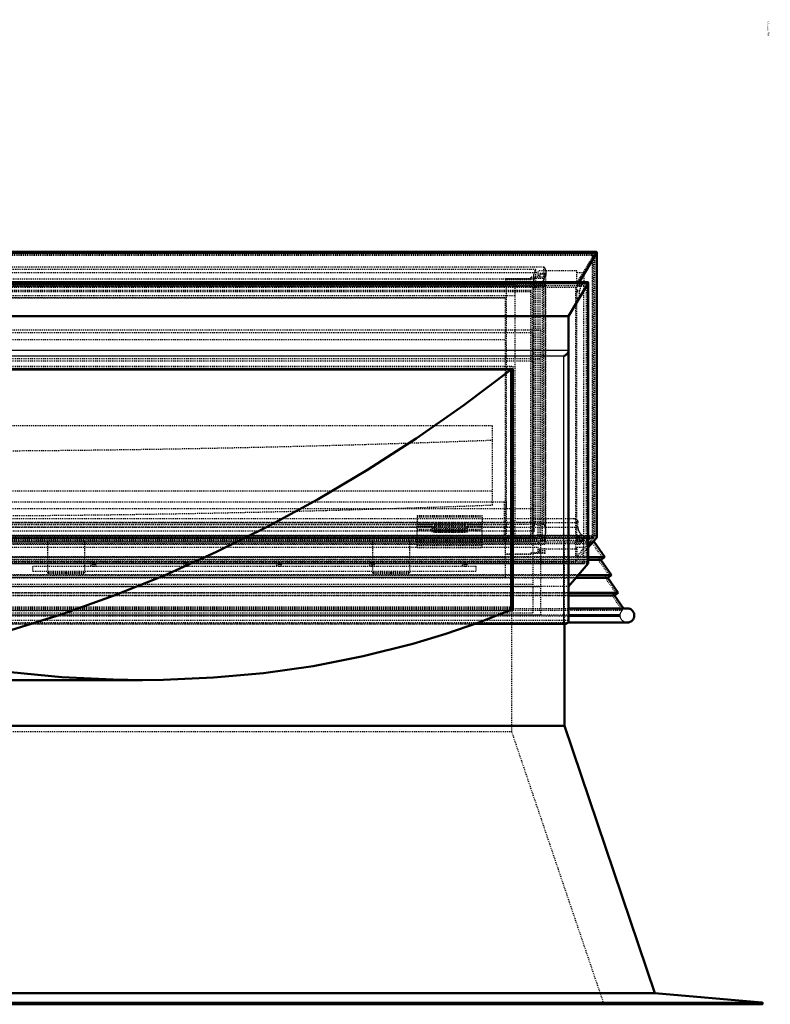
# Model space of a CAD drawing. Header units: millimetres. Extents: x -3 to 4554, y 0 to 3087.
# Tile 8 of 8: x 3745 to 4554, y 2026 to 3087. Entities that reach past the tile are written whole.
import ezdxf

# ---------------------------------------------------------------- set-up
doc = ezdxf.new("R2010")
doc.units = ezdxf.units.MM
doc.linetypes.add('Center', pattern=[1.5, 0.45, -0.5, 0.05, -0.5])
doc.linetypes.add('Dashed', pattern=[2, 1, -1])
for name, color, linetype, lineweight in [('am_0', 7, 'Continuous', 50), ('am_12', 3, 'Continuous', 25), ('am_3', 6, 'Dashed', 25), ('am_6', 2, 'Continuous', 35), ('am_7', 7, 'Center', 25), ('am_9', 7, 'Continuous', 50)]:
    doc.layers.add(name, color=color, linetype=linetype, lineweight=lineweight)

# ---------------------------------------------------------------- blocks, each defined once
blk = doc.blocks.new('28_L3001201506O_0_in_300120150O245ON1NNY310_1000')
at = {"layer": 'am_3'}
for p, q in [((2939.4, 2820.3), (4310.1, 2820.3)), ((2948.2, 2818), (4301.3, 2818)), ((4299, 2810.5), (4299, 2539.1)), ((4301.3, 2545.5), (4301.3, 2818)), ((4310.1, 2543.2), (4310.1, 2820.3)), ((4312.3, 2535.7), (4312.3, 2814)), ((2940.8, 2804.5), (4308.7, 2804.5)), ((2950, 2807.5), (4299.5, 2807.5)), ((2951.5, 2801.7), (4298, 2801.7)), ((4299.5, 2807.5), (4298, 2801.7)), ((4298, 2530.9), (4298, 2801.7)), ((4299.5, 2535.9), (4299.5, 2807.5)), ((4308.7, 2528.1), (4308.7, 2804.5)), ((2948.2, 2545.5), (4301.3, 2545.5)), ((2939.4, 2543.2), (4310.1, 2543.2)), ((2950, 2535.9), (4299.5, 2535.9)), ((4299.5, 2535.9), (4298, 2530.9)), ((2940.8, 2528.1), (4308.7, 2528.1)), ((2951.5, 2530.9), (4298, 2530.9))]:
    blk.add_line(p, q, dxfattribs=at)
for points in [[(4301.3, 2818), (4300.7, 2817), (4300.2, 2815.9), (4299.8, 2814.8), (4299.5, 2813.7), (4299.2, 2812.6), (4299.1, 2811.6), (4299, 2810.5)], [(4299, 2810.5), (4299.1, 2809.5), (4299.2, 2808.5), (4299.5, 2807.5), (4299.5, 2807.5)], [(4312.3, 2814), (4312.3, 2812.9), (4312.2, 2811.8), (4311.9, 2810.7), (4311.6, 2809.7), (4311.2, 2808.6), (4310.7, 2807.5), (4310.1, 2806.5), (4309.4, 2805.5), (4308.7, 2804.5), (4308.7, 2804.5)], [(4310.1, 2820.3), (4310.7, 2819.6), (4311.2, 2818.7), (4311.6, 2817.9), (4311.9, 2817), (4312.2, 2816), (4312.3, 2815), (4312.3, 2814)], [(4301.3, 2545.5), (4300.7, 2544.7), (4300.2, 2543.9), (4299.8, 2543), (4299.5, 2542.1), (4299.2, 2541.1), (4299.1, 2540.1), (4299, 2539.1)], [(4299, 2539.1), (4299.1, 2538.1), (4299.2, 2537), (4299.5, 2535.9), (4299.5, 2535.9)], [(4308.7, 2528.1), (4309.4, 2528.7), (4310.1, 2529.3), (4310.7, 2530.1), (4311.2, 2530.9), (4311.6, 2531.7), (4311.9, 2532.7), (4312.2, 2533.6), (4312.3, 2534.6), (4312.3, 2535.7), (4312.3, 2535.7)], [(4312.3, 2535.7), (4312.3, 2536.8), (4312.2, 2537.8), (4311.9, 2538.9), (4311.6, 2540), (4311.2, 2541.1), (4310.7, 2542.2), (4310.1, 2543.2)]]:
    blk.add_lwpolyline(points, dxfattribs=at)
at = {"layer": 'am_6'}
for tag, p, flags in [('NB', (4317.3, 2820.3), 8), ('NN', (4317.3, 2819.8), 8), ('NT', (4317.3, 2819.3), 8), ('NBSYN', (4317.3, 2818.8), 8), ('LINA', (4317.3, 2818.3), 8), ('CATALOG', (4317.3, 2817.8), 8), ('IDNR', (4317.3, 2817.3), 8), ('PN', (4317.3, 2816.8), 8), ('LODLEVEL', (4317.3, 2816.3), 8), ('L', (4317.3, 2815.8), 8), ('W', (4317.3, 2815.3), 8), ('COMPANY', (4317.3, 2814.8), 8), ('ExcludeFromBOM', (4317.3, 2814.3), 8), ('PSOL_0', (4317.3, 2813.8), 9), ('PSOL_1', (4317.3, 2813.3), 9), ('PSOL_2', (4317.3, 2812.8), 9)]:
    blk.add_attdef(tag, p, '', height=0.5, dxfattribs=dict(at, flags=flags))
blk = doc.blocks.new('29_L3001201505O_0_in_300120150O245ON1NNY310_1000')
at = {"layer": 'am_3'}
for p, q in [((2970.2, 2801.7), (4279.2, 2801.7)), ((2979.5, 2799.3), (4270, 2799.3)), ((4270, 2530.9), (4270, 2799.3)), ((4279.2, 2528.5), (4279.2, 2801.7)), ((2970.2, 2789.6), (4279.2, 2789.6)), ((2979.5, 2787.2), (4270, 2787.2)), ((2970.2, 2540.5), (4279.2, 2540.5)), ((2979.5, 2542.9), (4270, 2542.9)), ((2970.2, 2528.5), (4279.2, 2528.5)), ((2979.5, 2530.9), (4270, 2530.9))]:
    blk.add_line(p, q, dxfattribs=at)
at = {"layer": 'am_6'}
for tag, p, flags in [('NB', (4284.2, 2801.7), 8), ('NN', (4284.2, 2801.2), 8), ('NT', (4284.2, 2800.7), 8), ('NBSYN', (4284.2, 2800.2), 8), ('LINA', (4284.2, 2799.7), 8), ('CATALOG', (4284.2, 2799.2), 8), ('IDNR', (4284.2, 2798.7), 8), ('PN', (4284.2, 2798.2), 8), ('LODLEVEL', (4284.2, 2797.7), 8), ('L', (4284.2, 2797.2), 8), ('W', (4284.2, 2796.7), 8), ('COMPANY', (4284.2, 2796.2), 8), ('ExcludeFromBOM', (4284.2, 2795.7), 8), ('PSOL_0', (4284.2, 2795.2), 9), ('PSOL_1', (4284.2, 2794.7), 9), ('PSOL_2', (4284.2, 2794.2), 9)]:
    blk.add_attdef(tag, p, '', height=0.5, dxfattribs=dict(at, flags=flags))
blk = doc.blocks.new('30_L300120150O34O_0_in_300120150O245ON1NNY310_1000')
at = {"layer": 'am_0'}
for p, q in [((2974.7, 2709.7), (4274.7, 2709.7)), ((4274.7, 2450.9), (4274.7, 2710.2)), ((3372, 2375.4), (3877.5, 2375.4))]:
    blk.add_line(p, q, dxfattribs=at)
for points in [[(4274.7, 2709.7), (4224, 2671.4), (4172.6, 2635.4), (4120.1, 2601.6), (4067.1, 2570.2), (4012.6, 2540.6), (3957.6, 2513.4), (3902, 2488.5), (3846.1, 2466), (3791.1, 2446.4), (3736, 2429.2), (3680.5, 2414.2), (3624.9, 2401.6), (3624.7, 2401.6)], [(3877.6, 2375.4), (3900.3, 2375.7), (3954.4, 2378), (4008.1, 2382.9), (4061.5, 2390.5), (4115.5, 2401), (4169, 2414.5), (4204.6, 2425.2), (4239.9, 2437.3), (4274.7, 2450.9)], [(3624.7, 2401.6), (3624.9, 2401.6), (3680.2, 2391.5), (3735.4, 2383.8), (3790.8, 2378.6), (3846.1, 2375.9), (3877.6, 2375.4)]]:
    blk.add_lwpolyline(points, dxfattribs=at)
at = {"layer": 'am_3'}
for p, q in [((4306.7, 2752.1), (2942.7, 2752.1)), ((4306.7, 2445.6), (4306.7, 2752.1)), ((2942.7, 2721.5), (4306.7, 2721.5)), ((2974.7, 2713), (4274.7, 2713)), ((4274.7, 2710.2), (4274.7, 2713)), ((4254.7, 2649.1), (2994.7, 2649.1)), ((4254.7, 2563.9), (4254.7, 2649.1)), ((2994.7, 2579.2), (4254.7, 2579.2)), ((2942.7, 2476.2), (4306.7, 2476.2)), ((2974.7, 2454.1), (4274.7, 2454.1)), ((2974.7, 2450.9), (4274.7, 2450.9)), ((2942.7, 2445.6), (4306.7, 2445.6))]:
    blk.add_line(p, q, dxfattribs=at)
for centre in [(3624.7, 18274.3), (3624.7, 18204.4)]:
    blk.add_ellipse(centre, major_axis=(-16204.5, 0), ratio=0.965926, start_param=1.531908, end_param=1.609684, dxfattribs=at)
at = {"layer": 'am_6'}
for tag, p, flags in [('NB', (4311.7, 2752.1), 8), ('NN', (4311.7, 2751.6), 8), ('NT', (4311.7, 2751.1), 8), ('NBSYN', (4311.7, 2750.6), 8), ('LINA', (4311.7, 2750.1), 8), ('CATALOG', (4311.7, 2749.6), 8), ('IDNR', (4311.7, 2749.1), 8), ('PN', (4311.7, 2748.6), 8), ('LODLEVEL', (4311.7, 2748.1), 8), ('L', (4311.7, 2747.6), 8), ('W', (4311.7, 2747.1), 8), ('TG', (4311.7, 2746.6), 8), ('TS', (4311.7, 2746.1), 8), ('COMPANY', (4311.7, 2745.6), 8), ('ExcludeFromBOM', (4311.7, 2745.1), 8), ('PSOL_0', (4311.7, 2744.6), 9), ('PSOL_1', (4311.7, 2744.1), 9), ('PSOL_2', (4311.7, 2743.6), 9), ('PSOL_3', (4311.7, 2743.1), 9)]:
    blk.add_attdef(tag, p, '', height=0.5, dxfattribs=dict(at, flags=flags))
blk = doc.blocks.new('31_L30012015045O3O_0_in_300120150O245ON1NNY310_1000')
at = {"layer": 'am_0'}
for p, q in [((4366.1, 2836.6), (3645.2, 2836.6)), ((4348, 2803.9), (4366.8, 2835)), ((4367, 2529.1), (4367, 2835.7)), ((2891.7, 2802.8), (4357.8, 2802.8)), ((4357, 2803.9), (2892.5, 2803.9)), ((4336.7, 2767.2), (4357.8, 2802.8)), ((4357.8, 2501.3), (4357.8, 2803.1)), ((4357.8, 2501), (4357.8, 2802.8)), ((2912.7, 2767.2), (4336.7, 2767.2)), ((4336.7, 2439.7), (4336.7, 2767.2)), ((2972.7, 2710.2), (4276.7, 2710.2)), ((4276.7, 2450.4), (4276.7, 2710.2)), ((4366.8, 2528.5), (4357.8, 2518.3)), ((4357.8, 2501), (4336.7, 2476.3)), ((4273.4, 2450.4), (4276.7, 2450.4)), ((4274.7, 2453.6), (4276.7, 2453.6)), ((4235.9, 2436), (4333, 2436))]:
    blk.add_line(p, q, dxfattribs=at)
for points in [[(4367, 2835.7), (4367, 2835.8), (4367, 2835.9), (4367, 2836), (4366.9, 2836.1), (4366.9, 2836.2), (4366.8, 2836.3), (4366.8, 2836.3), (4366.7, 2836.4), (4366.6, 2836.5), (4366.6, 2836.5), (4366.5, 2836.5), (4366.4, 2836.6), (4366.3, 2836.6), (4366.2, 2836.6), (4366.1, 2836.6)], [(4366.8, 2835), (4366.8, 2835.1), (4366.9, 2835.2), (4366.9, 2835.3), (4367, 2835.4), (4367, 2835.5), (4367, 2835.6), (4367, 2835.7)], [(4357.8, 2802.8), (4357.8, 2802.9), (4357.8, 2803), (4357.8, 2803.1), (4357.8, 2803.2), (4357.8, 2803.3), (4357.8, 2803.4), (4357.8, 2803.5), (4357.7, 2803.5), (4357.7, 2803.6), (4357.6, 2803.7), (4357.5, 2803.7), (4357.5, 2803.8), (4357.4, 2803.8), (4357.3, 2803.8), (4357.2, 2803.9), (4357.2, 2803.9), (4357.1, 2803.9), (4357, 2803.9)], [(4336.7, 2730.6), (4336.7, 2730.2), (4336.7, 2729.7), (4336.6, 2729.3), (4336.4, 2728.9), (4336.3, 2728.4), (4336.1, 2728), (4335.8, 2727.6), (4335.6, 2727.2), (4335.3, 2726.8), (4335, 2726.4), (4334.6, 2726.1), (4334.2, 2725.8), (4333.9, 2725.5), (4333.5, 2725.2), (4333, 2725), (4332.6, 2724.8), (4332.2, 2724.6), (4331.7, 2724.5)], [(4366.8, 2528.5), (4366.8, 2528.6), (4366.9, 2528.7), (4366.9, 2528.7), (4367, 2528.8), (4367, 2528.9), (4367, 2529), (4367, 2529.1)], [(4333, 2436), (4333.5, 2436), (4333.9, 2436.1), (4334.2, 2436.1), (4334.6, 2436.3), (4335, 2436.4), (4335.3, 2436.6), (4335.6, 2436.9), (4335.8, 2437.1), (4336.1, 2437.4), (4336.3, 2437.8), (4336.4, 2438.1), (4336.6, 2438.5), (4336.7, 2438.9), (4336.7, 2439.3), (4336.7, 2439.7)], [(4331.7, 2436.1), (4332.2, 2436.1), (4332.6, 2436), (4333, 2436)]]:
    blk.add_lwpolyline(points, dxfattribs=at)
at = {"layer": 'am_12'}
for p, q in [((3645.2, 2835), (4366.8, 2835)), ((4366.8, 2528.5), (4366.8, 2835)), ((2912.7, 2730.6), (4336.7, 2730.6)), ((2917.7, 2724.5), (4331.7, 2724.5)), ((4331.7, 2436.1), (4331.7, 2724.5)), ((4236.4, 2436.1), (4331.7, 2436.1))]:
    blk.add_line(p, q, dxfattribs=at)
at = {"layer": 'am_3'}
for p, q in [((3645.2, 2836.1), (4365, 2836.1)), ((3645.2, 2833.6), (4362.4, 2833.6)), ((3645.2, 2833.1), (4363.6, 2833.1)), ((4363.6, 2833.1), (4345.7, 2803.5)), ((4365, 2836.1), (4362.4, 2833.6)), ((4362.4, 2529.4), (4362.4, 2833.6)), ((4362.4, 2833.6), (4363.6, 2833.1)), ((4363.6, 2528.3), (4363.6, 2833.1)), ((4365, 2530.6), (4365, 2836.1)), ((2945.5, 2814.1), (4304, 2814.1)), ((4304, 2810.2), (4304, 2816)), ((4345.7, 2816), (4304, 2816)), ((4304, 2811.4), (4306, 2811.4)), ((4306, 2810.2), (4304, 2810.2)), ((4306, 2810.2), (4306, 2813.7)), ((4306, 2813.7), (4311.5, 2813.7)), ((4311.5, 2812.1), (4306, 2812.1)), ((4311.5, 2808.3), (4311.5, 2813.7)), ((4345.7, 2803.5), (4345.7, 2816)), ((4345.7, 2803.5), (4353.3, 2814.1)), ((4345.7, 2814.1), (4353.3, 2814.1)), ((4353.3, 2814.1), (4353.3, 2803.3)), ((2893.5, 2803.4), (4356, 2803.4)), ((2896.4, 2800.3), (4353.1, 2800.3)), ((2938, 2799.4), (4311.5, 2799.4)), ((2945.5, 2803.3), (4304, 2803.3)), ((2945.5, 2803.3), (4304, 2803.3)), ((2945.5, 2801.8), (4304, 2801.8)), ((2945.5, 2799.9), (4304, 2799.9)), ((2945.5, 2799.4), (4304, 2799.4)), ((2980.7, 2803.5), (4268.7, 2803.5)), ((4295.9, 2807.4), (4268.7, 2807.4)), ((4268.7, 2807.4), (4268.7, 2803.5)), ((4268.7, 2806.8), (4295.9, 2806.8)), ((4295.9, 2806.8), (4295.9, 2809.2)), ((4311.5, 2809.2), (4295.9, 2809.2)), ((4295.9, 2808.3), (4311.5, 2808.3)), ((4304, 2523.5), (4304, 2803.3)), ((4304, 2801.3), (4306, 2801.3)), ((4306, 2803.3), (4311.5, 2803.3)), ((4306, 2523.5), (4306, 2803.3)), ((4311.5, 2801.8), (4306, 2801.8)), ((4306, 2801.3), (4311.5, 2801.3)), ((4306, 2799.9), (4311.5, 2799.9)), ((4306, 2799.4), (4311.5, 2799.4)), ((4311.5, 2803.3), (4311.5, 2521.6)), ((4344.5, 2798.1), (4348, 2803.9)), ((4345.7, 2803.3), (4353.3, 2803.3)), ((4345.7, 2803.3), (4351.9, 2803.3)), ((4345.7, 2521.6), (4345.7, 2803.3)), ((4345.7, 2801.8), (4351.9, 2801.8)), ((4345.7, 2799.9), (4350.5, 2799.9)), ((4345.7, 2799.4), (4350.5, 2799.4)), ((4345.7, 2799.4), (4349.2, 2799.4)), ((4351.9, 2803.3), (4349.2, 2799.4)), ((4349.2, 2799.4), (4349.2, 2795.4)), ((4353.3, 2803.3), (4350.5, 2799.4)), ((4350.5, 2799.9), (4351.9, 2801.8)), ((4350.5, 2799.4), (4350.5, 2799.9)), ((4351.9, 2801.8), (4351.9, 2803.3)), ((4356, 2803.4), (4353.1, 2800.3)), ((4353.1, 2500.9), (4353.1, 2800.3)), ((4356, 2502.5), (4356, 2803.4)), ((4344.5, 2798.1), (2905, 2798.1)), ((2953.5, 2795.4), (4295.9, 2795.4)), ((2953.5, 2793.9), (4295.9, 2793.9)), ((4295.9, 2524.1), (4295.9, 2795.4)), ((4344.5, 2503.1), (4344.5, 2798.1)), ((4345.7, 2795.4), (4349.2, 2795.4)), ((4345.7, 2793.9), (4348.1, 2793.9)), ((4349.2, 2795.4), (4348.1, 2793.9)), ((4348.1, 2793.9), (4348.1, 2786.9)), ((2980.7, 2786.9), (4268.7, 2786.9)), ((4268.7, 2486.3), (4268.7, 2786.9)), ((4348.1, 2786.9), (4345.7, 2783.6)), ((4345.7, 2786.9), (4348.1, 2786.9)), ((2950.7, 2749.7), (4298.7, 2749.7)), ((4298.7, 2447.9), (4298.7, 2749.7)), ((2980.7, 2742), (4268.7, 2742)), ((2950.7, 2719.2), (4298.7, 2719.2)), ((2972.7, 2713.5), (4276.7, 2713.5)), ((4276.7, 2713.5), (4276.7, 2710.2)), ((4189.7, 2542.7), (4173.7, 2542.7)), ((4173.7, 2518.3), (4173.7, 2542.7)), ((4189.7, 2540.7), (4173.7, 2540.7)), ((4173.7, 2538), (4189.7, 2538)), ((4173.7, 2538), (4189.7, 2538)), ((4173.7, 2536.4), (4189.7, 2536.4)), ((4173.7, 2536.3), (4243.7, 2536.3)), ((4189.7, 2534.5), (4189.7, 2542.7)), ((4189.7, 2538.7), (4227.7, 2538.7)), ((4227.7, 2536.5), (4189.7, 2536.5)), ((4189.7, 2536.1), (4227.7, 2536.1)), ((4227.7, 2534.5), (4189.7, 2534.5)), ((4227.7, 2534.5), (4227.7, 2542.7)), ((4243.7, 2542.7), (4227.7, 2542.7)), ((4243.7, 2540.7), (4227.7, 2540.7)), ((4227.7, 2538), (4243.7, 2538)), ((4227.7, 2538), (4243.7, 2538)), ((4227.7, 2536.4), (4243.7, 2536.4)), ((4243.7, 2518.3), (4243.7, 2542.7)), ((2882.7, 2528.5), (4366.8, 2528.5)), ((4365.4, 2530.7), (2884.1, 2530.7)), ((2884.5, 2530.6), (4365, 2530.6)), ((2885.9, 2528.3), (4363.6, 2528.3)), ((2887.1, 2529.4), (4362.4, 2529.4)), ((2945.5, 2529.3), (4304, 2529.3)), ((2945.5, 2526.8), (4304, 2526.8)), ((2945.5, 2525.4), (4304, 2525.4)), ((2945.5, 2525.4), (4304, 2525.4)), ((2945.5, 2524.9), (4304, 2524.9)), ((2953.5, 2525.6), (4295.9, 2525.6)), ((2953.5, 2524.1), (4295.9, 2524.1)), ((2980.7, 2531.2), (4268.7, 2531.2)), ((4173.7, 2528.6), (4243.7, 2528.6)), ((4173.7, 2527), (4243.7, 2527)), ((4173.7, 2525.8), (4243.7, 2525.8)), ((4173.7, 2524), (4243.7, 2524)), ((4306, 2527.4), (4311.5, 2527.4)), ((4306, 2526.8), (4311.5, 2526.8)), ((4306, 2525.4), (4311.5, 2525.4)), ((4306, 2525.4), (4311.5, 2525.4)), ((4306, 2524.9), (4311.5, 2524.9)), ((4348.1, 2531.2), (4345.7, 2527.8)), ((4345.7, 2531.2), (4348.1, 2531.2)), ((4345.7, 2529.3), (4353.3, 2529.3)), ((4363.6, 2528.3), (4345.7, 2507.9)), ((4345.7, 2526.8), (4351.9, 2526.8)), ((4345.7, 2525.6), (4349.2, 2525.6)), ((4345.7, 2525.4), (4351.9, 2525.4)), ((4345.7, 2525.4), (4350.5, 2525.4)), ((4345.7, 2524.9), (4350.5, 2524.9)), ((4345.7, 2524.1), (4348.1, 2524.1)), ((4348.1, 2524.1), (4348.1, 2531.2)), ((4349.2, 2525.6), (4348.1, 2524.1)), ((4349.2, 2521.6), (4349.2, 2525.6)), ((4351.9, 2525.4), (4349.2, 2521.6)), ((4353.3, 2529.3), (4350.5, 2525.4)), ((4350.5, 2524.9), (4351.9, 2526.8)), ((4350.5, 2525.4), (4350.5, 2524.9)), ((4351.9, 2526.8), (4351.9, 2525.4)), ((4353.3, 2518.5), (4353.3, 2529.3)), ((4365, 2530.6), (4362.4, 2529.4)), ((4362.4, 2529.4), (4363.6, 2528.3)), ((2938, 2521.6), (4311.5, 2521.6)), ((2945.5, 2518.5), (4304, 2518.5)), ((4173.7, 2520.5), (4243.7, 2520.5)), ((4173.7, 2518.3), (4243.7, 2518.3)), ((4304, 2523.5), (4306, 2523.5)), ((4304, 2513.4), (4304, 2518.5)), ((4345.7, 2516.5), (4304, 2516.5)), ((4306, 2514.6), (4304, 2514.6)), ((4304, 2513.4), (4306, 2513.4)), ((4311.5, 2516.6), (4306, 2516.6)), ((4306, 2516.6), (4306, 2513.4)), ((4306, 2515), (4311.5, 2515)), ((4311.5, 2511.8), (4311.5, 2516.6)), ((4357.8, 2518.3), (4344.5, 2503.1)), ((4345.7, 2521.6), (4349.2, 2521.6)), ((4345.7, 2518.5), (4345.7, 2507.9)), ((4345.7, 2507.9), (4353.3, 2518.5)), ((4345.7, 2518.5), (4353.3, 2518.5)), ((4356.5, 2502.6), (2893, 2502.6)), ((2893.5, 2502.5), (4356, 2502.5)), ((2905, 2503.1), (4344.5, 2503.1)), ((2980.7, 2507.9), (4268.7, 2507.9)), ((4268.7, 2511.2), (4295.9, 2511.2)), ((4295.9, 2510.6), (4268.7, 2510.6)), ((4295.9, 2512.7), (4311.5, 2512.7)), ((4295.9, 2510.6), (4295.9, 2512.7)), ((4311.5, 2511.8), (4295.9, 2511.8)), ((4356, 2502.5), (4353.1, 2500.9)), ((2891.7, 2501), (4357.8, 2501)), ((2896.4, 2500.9), (4353.1, 2500.9)), ((2980.7, 2486.3), (4268.7, 2486.3)), ((4336.7, 2476.3), (2912.7, 2476.3)), ((2950.7, 2478.5), (4298.7, 2478.5)), ((2974.7, 2453.6), (4274.7, 2453.6)), ((2976.1, 2450.4), (4273.4, 2450.4)), ((2912.7, 2439.7), (4336.7, 2439.7)), ((2950.7, 2447.9), (4298.7, 2447.9)), ((3013.8, 2436.1), (4236.4, 2436.1)), ((3014.2, 2436), (4235.9, 2436))]:
    blk.add_line(p, q, dxfattribs=at)
for points in [[(4366.1, 2836.6), (4366, 2836.6), (4365.9, 2836.6), (4365.7, 2836.6), (4365.6, 2836.5), (4365.5, 2836.5), (4365.4, 2836.5), (4365.3, 2836.4), (4365.2, 2836.3), (4365.1, 2836.3), (4365, 2836.2), (4365, 2836.1)], [(4357, 2803.9), (4356.9, 2803.9), (4356.8, 2803.9), (4356.7, 2803.9), (4356.6, 2803.8), (4356.5, 2803.8), (4356.5, 2803.8), (4356.4, 2803.7), (4356.3, 2803.6), (4356.2, 2803.6), (4356.1, 2803.5), (4356, 2803.4), (4356, 2803.4)], [(4365.4, 2530.7), (4365.3, 2530.7), (4365.2, 2530.7), (4365.1, 2530.7), (4365, 2530.6), (4365, 2530.6)], [(4367, 2529.1), (4367, 2529.2), (4367, 2529.3), (4367, 2529.4), (4366.9, 2529.6), (4366.9, 2529.7), (4366.8, 2529.8), (4366.8, 2529.9), (4366.7, 2530), (4366.6, 2530.1), (4366.6, 2530.2), (4366.5, 2530.3), (4366.4, 2530.3), (4366.3, 2530.4), (4366.2, 2530.5), (4366.1, 2530.5), (4366, 2530.6), (4365.9, 2530.6), (4365.7, 2530.7), (4365.6, 2530.7), (4365.5, 2530.7), (4365.4, 2530.7)], [(4356.5, 2502.6), (4356.4, 2502.6), (4356.3, 2502.6), (4356.2, 2502.6), (4356.1, 2502.6), (4356, 2502.5), (4356, 2502.5)], [(4357.8, 2501), (4357.8, 2501.1), (4357.8, 2501.2), (4357.8, 2501.3), (4357.8, 2501.4), (4357.8, 2501.5), (4357.8, 2501.6), (4357.8, 2501.7), (4357.7, 2501.8), (4357.7, 2501.9), (4357.6, 2502), (4357.5, 2502), (4357.5, 2502.1), (4357.4, 2502.2), (4357.3, 2502.3), (4357.2, 2502.3), (4357.2, 2502.4), (4357.1, 2502.5), (4357, 2502.5), (4356.9, 2502.6), (4356.8, 2502.6), (4356.7, 2502.6), (4356.6, 2502.6), (4356.5, 2502.6), (4356.5, 2502.6)]]:
    blk.add_lwpolyline(points, dxfattribs=at)
at = {"layer": 'am_6'}
for tag, p, flags in [('CATALOG', (4372, 2841.2), 8), ('NB', (4372, 2843.7), 8), ('NN', (4372, 2843.2), 8), ('NT', (4372, 2842.7), 8), ('NBSYN', (4372, 2842.2), 8), ('LINA', (4372, 2841.7), 8), ('W', (4372, 2838.7), 8), ('OP', (4372, 2837.7), 8), ('OC', (4372, 2837.2), 8), ('COMPANY', (4372, 2836.7), 8), ('IDNR', (4372, 2840.7), 8), ('PN', (4372, 2840.2), 8), ('LODLEVEL', (4372, 2839.7), 8), ('L', (4372, 2839.2), 8), ('DP', (4372, 2838.2), 8), ('ExcludeFromBOM', (4372, 2836.2), 8), ('PSOL_0', (4372, 2835.7), 9), ('PSOL_1', (4372, 2835.2), 9), ('PSOL_2', (4372, 2834.7), 9)]:
    blk.add_attdef(tag, p, '', height=0.5, dxfattribs=dict(at, flags=flags))
blk = doc.blocks.new('33_L300120150459O_0_in_300120150O245ON1NNY310_1000')
at = {"layer": 'am_3'}
for p, q in [((3824.4, 2497.5), (3759.7, 2497.5)), ((3759.7, 2492.5), (3759.7, 2497.5)), ((3759.7, 2492.5), (4237.2, 2492.5)), ((3924.4, 2497.5), (3825.1, 2497.5)), ((4024.4, 2497.5), (3925.1, 2497.5)), ((4124.4, 2497.5), (4025.1, 2497.5)), ((4224.4, 2497.5), (4125.1, 2497.5)), ((4237.2, 2497.5), (4225.1, 2497.5)), ((4237.2, 2492.5), (4237.2, 2497.5))]:
    blk.add_line(p, q, dxfattribs=at)
for points in [[(3824.7, 2497.5), (3824.6, 2497.5), (3824.6, 2497.5), (3824.5, 2497.5), (3824.4, 2497.5), (3824.4, 2497.5)], [(3924.7, 2497.5), (3924.6, 2497.5), (3924.6, 2497.5), (3924.5, 2497.5), (3924.4, 2497.5), (3924.4, 2497.5)], [(4024.7, 2497.5), (4024.6, 2497.5), (4024.6, 2497.5), (4024.5, 2497.5), (4024.4, 2497.5), (4024.4, 2497.5)], [(4124.7, 2497.5), (4124.6, 2497.5), (4124.6, 2497.5), (4124.5, 2497.5), (4124.4, 2497.5), (4124.4, 2497.5)], [(4224.7, 2497.5), (4224.6, 2497.5), (4224.6, 2497.5), (4224.5, 2497.5), (4224.4, 2497.5), (4224.4, 2497.5)]]:
    blk.add_lwpolyline(points, dxfattribs=at)
for centre in [(3824.7, 2500), (3924.7, 2500), (4024.7, 2500), (4124.7, 2500), (4224.7, 2500)]:
    blk.add_circle(centre, 2.5, dxfattribs=at)
at = {"layer": 'am_7'}
for p, q in [((3824.7, 2497.4), (3824.7, 2502.6)), ((3924.7, 2497.4), (3924.7, 2502.6)), ((4024.7, 2497.4), (4024.7, 2502.6)), ((4124.7, 2497.4), (4124.7, 2502.6)), ((4224.7, 2497.4), (4224.7, 2502.6)), ((3822.1, 2500), (3827.4, 2500)), ((3922.1, 2500), (3927.4, 2500)), ((4022.1, 2500), (4027.4, 2500)), ((4122.1, 2500), (4127.4, 2500)), ((4222.1, 2500), (4227.4, 2500))]:
    blk.add_line(p, q, dxfattribs=at)
at = {"layer": 'am_6'}
for tag, p, flags in [('NB', (4242.2, 2502.6), 8), ('NN', (4242.2, 2502.1), 8), ('NT', (4242.2, 2501.6), 8), ('NBSYN', (4242.2, 2501.1), 8), ('LINA', (4242.2, 2500.6), 8), ('CATALOG', (4242.2, 2500.1), 8), ('IDNR', (4242.2, 2499.6), 8), ('PN', (4242.2, 2499.1), 8), ('LODLEVEL', (4242.2, 2498.6), 8), ('L', (4242.2, 2498.1), 8), ('W', (4242.2, 2497.6), 8), ('DP', (4242.2, 2497.1), 8), ('OP', (4242.2, 2496.6), 8), ('COMPANY', (4242.2, 2496.1), 8), ('ExcludeFromBOM', (4242.2, 2495.6), 8), ('PSOL_0', (4242.2, 2495.1), 9), ('PSOL_1', (4242.2, 2494.6), 9), ('PSOL_2', (4242.2, 2494.1), 9), ('PSOL_3', (4242.2, 2493.6), 9)]:
    blk.add_attdef(tag, p, '', height=0.5, dxfattribs=dict(at, flags=flags))
blk = doc.blocks.new('35_L30012015082O_0_in_300120150O245ON1NNY310_1000')
at = {"layer": 'am_3'}
for p, q in [((3775.7, 2490.5), (3775.7, 2526.2)), ((3815.7, 2490.5), (3815.7, 2526.2)), ((3775.7, 2492), (3815.7, 2492)), ((3775.7, 2490.5), (3815.7, 2490.5))]:
    blk.add_line(p, q, dxfattribs=at)
at = {"layer": 'am_6'}
for tag, p, flags in [('NB', (3820.7, 2526.2), 8), ('NN', (3820.7, 2525.7), 8), ('NT', (3820.7, 2525.2), 8), ('NBSYN', (3820.7, 2524.7), 8), ('LINA', (3820.7, 2524.2), 8), ('CATALOG', (3820.7, 2523.7), 8), ('IDNR', (3820.7, 2523.2), 8), ('PN', (3820.7, 2522.7), 8), ('LODLEVEL', (3820.7, 2522.2), 8), ('L', (3820.7, 2521.7), 8), ('W', (3820.7, 2521.2), 8), ('COMPANY', (3820.7, 2520.7), 8), ('ExcludeFromBOM', (3820.7, 2520.2), 8), ('PSOL_0', (3820.7, 2519.7), 9), ('PSOL_1', (3820.7, 2519.2), 9), ('PSOL_2', (3820.7, 2518.7), 9)]:
    blk.add_attdef(tag, p, '', height=0.5, dxfattribs=dict(at, flags=flags))
blk = doc.blocks.new('37_L30012015084O_0_in_300120150O245ON1NNY310_1000')
at = {"layer": 'am_3'}
for p, q in [((4125.8, 2490.5), (4125.8, 2526.2)), ((4165.8, 2490.5), (4165.8, 2526.2)), ((4125.8, 2492), (4165.8, 2492)), ((4125.8, 2490.5), (4165.8, 2490.5))]:
    blk.add_line(p, q, dxfattribs=at)
at = {"layer": 'am_6'}
for tag, p, flags in [('NB', (4170.8, 2526.2), 8), ('NN', (4170.8, 2525.7), 8), ('NT', (4170.8, 2525.2), 8), ('NBSYN', (4170.8, 2524.7), 8), ('LINA', (4170.8, 2524.2), 8), ('CATALOG', (4170.8, 2523.7), 8), ('IDNR', (4170.8, 2523.2), 8), ('PN', (4170.8, 2522.7), 8), ('LODLEVEL', (4170.8, 2522.2), 8), ('L', (4170.8, 2521.7), 8), ('W', (4170.8, 2521.2), 8), ('COMPANY', (4170.8, 2520.7), 8), ('ExcludeFromBOM', (4170.8, 2520.2), 8), ('PSOL_0', (4170.8, 2519.7), 9), ('PSOL_1', (4170.8, 2519.2), 9), ('PSOL_2', (4170.8, 2518.7), 9)]:
    blk.add_attdef(tag, p, '', height=0.5, dxfattribs=dict(at, flags=flags))
blk = doc.blocks.new('38_L3001201503Y45O2O_0_in_300120150O245ON1NNY310_1000')
at = {"layer": 'am_0'}
for p, q in [((4363, 2524.2), (4364.1, 2524.2)), ((4364.1, 2524.2), (4363.4, 2524.6)), ((4375.6, 2507.7), (4364.1, 2524.2)), ((4357.8, 2507.7), (4375.6, 2507.7)), ((4357.8, 2504.9), (4371.5, 2504.9)), ((4371.5, 2504.9), (4375.6, 2507.7)), ((4383, 2488.5), (4371.5, 2504.9)), ((4344.7, 2485.6), (4378.9, 2485.6)), ((4347.1, 2488.5), (4383, 2488.5)), ((4378.9, 2485.6), (4383, 2488.5)), ((4390.3, 2469.2), (4378.9, 2485.6)), ((4336.7, 2469.2), (4390.3, 2469.2)), ((4336.7, 2466.4), (4386.3, 2466.4)), ((4386.3, 2466.4), (4390.3, 2469.2)), ((4396, 2452.5), (4386.3, 2466.4)), ((4336.7, 2452.5), (4400.5, 2452.5)), ((4392.3, 2445.2), (4336.7, 2445.2)), ((4336.7, 2444.7), (4392.3, 2444.7)), ((4336, 2437.3), (4399.9, 2437.3))]:
    blk.add_line(p, q, dxfattribs=at)
blk.add_lwpolyline([(4400.5, 2452.5), (4401.1, 2452.4), (4401.8, 2452.3), (4402.4, 2452.1), (4403, 2451.9), (4403.6, 2451.6), (4404.2, 2451.2), (4404.7, 2450.8), (4405.2, 2450.4), (4405.7, 2449.9), (4406.1, 2449.4), (4406.4, 2448.8), (4406.8, 2448.2), (4407, 2447.6), (4407.2, 2447), (4407.4, 2446.4), (4407.5, 2445.7), (4407.5, 2445), (4407.5, 2444.4), (4407.4, 2443.7), (4407.3, 2443.1), (4407.1, 2442.4), (4406.9, 2441.8), (4406.6, 2441.2), (4406.2, 2440.7), (4405.8, 2440.1), (4405.4, 2439.6), (4404.9, 2439.2), (4404.4, 2438.8), (4403.8, 2438.4), (4403.2, 2438.1), (4402.6, 2437.8), (4402, 2437.6), (4401.4, 2437.5), (4400.7, 2437.4), (4400, 2437.3), (4399.9, 2437.3)], dxfattribs=at)
at = {"layer": 'am_12'}
blk.add_line((4392.3, 2444.7), (4392.3, 2445.2), dxfattribs=at)
at = {"layer": 'am_3'}
for p, q in [((2979.5, 2567.2), (4269.9, 2567.2)), ((4267.7, 2526.2), (4267.7, 2567.2)), ((4269.9, 2560.2), (4269.9, 2567.2)), ((2950.7, 2560.2), (4298.7, 2560.2)), ((2902.7, 2545), (4346.7, 2545)), ((2906.9, 2549.2), (4342.5, 2549.2)), ((4173.7, 2552.7), (4243.7, 2552.7)), ((4173.7, 2552.7), (4173.7, 2542.7)), ((4173.7, 2551.2), (4243.7, 2551.2)), ((4243.7, 2552.7), (4243.7, 2542.7)), ((4346.7, 2540), (4346.7, 2545)), ((2902.7, 2540), (4346.7, 2540)), ((4173.7, 2543.6), (4192.2, 2543.6)), ((4192.2, 2540.3), (4173.7, 2540.3)), ((4225.2, 2543.7), (4192.2, 2543.7)), ((4192.2, 2543.7), (4192.2, 2534.7)), ((4225.2, 2541.7), (4192.2, 2541.7)), ((4192.2, 2541.2), (4225.2, 2541.2)), ((4192.2, 2540.6), (4225.2, 2540.6)), ((4192.2, 2537.6), (4225.2, 2537.6)), ((4192.2, 2536.7), (4225.2, 2536.7)), ((4192.2, 2536.4), (4225.2, 2536.4)), ((4192.2, 2534.7), (4225.2, 2534.7)), ((4225.2, 2534.7), (4225.2, 2543.7)), ((4225.2, 2543.6), (4243.7, 2543.6)), ((4243.7, 2540.3), (4225.2, 2540.3)), ((2886.5, 2524.2), (4363, 2524.2)), ((2893.3, 2526.2), (4356.2, 2526.2)), ((2897.7, 2531.3), (4351.7, 2531.3)), ((4363.4, 2524.6), (4351.7, 2531.3)), ((4362.5, 2522.5), (4356.2, 2526.2)), ((2886.9, 2522.5), (4362.5, 2522.5)), ((4372.5, 2508.3), (4362.5, 2522.5)), ((2877, 2508.3), (4372.5, 2508.3)), ((2881.1, 2505.4), (4368.4, 2505.4)), ((2891.7, 2507.7), (4357.8, 2507.7)), ((2891.7, 2504.9), (4357.8, 2504.9)), ((4368.4, 2505.4), (4372.5, 2508.3)), ((4379.9, 2489), (4368.4, 2505.4)), ((2869.6, 2489), (4379.9, 2489)), ((2873.7, 2486.2), (4375.8, 2486.2)), ((2902.4, 2488.5), (4347.1, 2488.5)), ((2904.8, 2485.6), (4344.7, 2485.6)), ((4375.8, 2486.2), (4379.9, 2489)), ((4387.3, 2469.8), (4375.8, 2486.2)), ((2862.2, 2469.8), (4387.3, 2469.8)), ((2866.3, 2466.9), (4383.2, 2466.9)), ((2912.7, 2469.2), (4336.7, 2469.2)), ((2912.7, 2466.4), (4336.7, 2466.4)), ((4383.2, 2466.9), (4387.3, 2469.8)), ((4394.7, 2450.5), (4383.2, 2466.9)), ((2854.8, 2450.5), (4394.7, 2450.5)), ((2912.7, 2452.5), (4336.7, 2452.5)), ((4336.7, 2445.2), (2912.7, 2445.2)), ((2912.7, 2444.7), (4336.7, 2444.7)), ((2913.5, 2437.3), (4336, 2437.3))]:
    blk.add_line(p, q, dxfattribs=at)
for points in [[(4342.5, 2549.2), (4342.9, 2549.2), (4343.3, 2549.1), (4343.6, 2549.1), (4344, 2548.9), (4344.3, 2548.8), (4344.6, 2548.6), (4345, 2548.4), (4345.2, 2548.2), (4345.5, 2548), (4345.8, 2547.7), (4346, 2547.4), (4346.2, 2547.1), (4346.4, 2546.8), (4346.5, 2546.4), (4346.6, 2546.1), (4346.7, 2545.7), (4346.7, 2545.4), (4346.7, 2545)], [(4346.7, 2540), (4346.8, 2539.1), (4346.9, 2538.2), (4347.1, 2537.4), (4347.4, 2536.6), (4347.7, 2535.7), (4348.1, 2535), (4348.6, 2534.2), (4349.1, 2533.5), (4349.7, 2532.9), (4350.3, 2532.3), (4351, 2531.8), (4351.7, 2531.3)], [(4399.9, 2437.3), (4399.3, 2437.4), (4398.6, 2437.4), (4398, 2437.6), (4397.3, 2437.8), (4396.7, 2438), (4396.1, 2438.4), (4395.6, 2438.7), (4395, 2439.1), (4394.5, 2439.6), (4394.1, 2440), (4393.7, 2440.6), (4393.3, 2441.1), (4393, 2441.7), (4392.8, 2442.3), (4392.6, 2443), (4392.4, 2443.6), (4392.3, 2444.3), (4392.3, 2444.9), (4392.3, 2445.6), (4392.4, 2446.3), (4392.6, 2446.9), (4392.8, 2447.5), (4393, 2448.1), (4393.3, 2448.7), (4393.7, 2449.3), (4394.1, 2449.8), (4394.5, 2450.3), (4394.7, 2450.5)]]:
    blk.add_lwpolyline(points, dxfattribs=at)
at = {"layer": 'am_6'}
for tag, p, flags in [('NB', (4412.5, 2567.2), 8), ('NN', (4412.5, 2566.7), 8), ('NT', (4412.5, 2566.2), 8), ('NBSYN', (4412.5, 2565.7), 8), ('W', (4412.5, 2562.2), 8), ('LINA', (4412.5, 2565.2), 8), ('CATALOG', (4412.5, 2564.7), 8), ('IDNR', (4412.5, 2564.2), 8), ('PN', (4412.5, 2563.7), 8), ('LODLEVEL', (4412.5, 2563.2), 8), ('L', (4412.5, 2562.7), 8), ('BA', (4412.5, 2561.7), 8), ('SF', (4412.5, 2561.2), 8), ('DP', (4412.5, 2560.7), 8), ('OP', (4412.5, 2560.2), 8), ('OC', (4412.5, 2559.7), 8), ('COMPANY', (4412.5, 2559.2), 8), ('ExcludeFromBOM', (4412.5, 2558.7), 8), ('PSOL_0', (4412.5, 2558.2), 9), ('PSOL_1', (4412.5, 2557.7), 9), ('PSOL_2', (4412.5, 2557.2), 9), ('PSOL_3', (4412.5, 2556.7), 9)]:
    blk.add_attdef(tag, p, '', height=0.5, dxfattribs=dict(at, flags=flags))
blk = doc.blocks.new('39_L300120150453201O_0_in_300120150O245ON1NNY310_1000')
at = {"layer": 'am_0'}
for p, q in [((4332.2, 2326.2), (4332.2, 2436)), ((4332.2, 2326.2), (2917.3, 2326.2)), ((4429.8, 2038.3), (4332.2, 2326.2)), ((4429.8, 2038.3), (2819.7, 2038.3)), ((4544.8, 2028.2), (4429.8, 2038.3)), ((4544.7, 2026.2), (2704.7, 2026.2))]:
    blk.add_line(p, q, dxfattribs=at)
blk.add_lwpolyline([(4544.8, 2028.2), (4544.9, 2028.2), (4545, 2028.2), (4545.1, 2028.1), (4545.2, 2028.1), (4545.2, 2028.1), (4545.3, 2028), (4545.4, 2028), (4545.5, 2027.9), (4545.5, 2027.8), (4545.6, 2027.8), (4545.6, 2027.7), (4545.7, 2027.6), (4545.7, 2027.5), (4545.7, 2027.5), (4545.7, 2027.4), (4545.7, 2027.3), (4545.7, 2027.2), (4545.7, 2027.1), (4545.7, 2027), (4545.7, 2026.9), (4545.7, 2026.9), (4545.7, 2026.8), (4545.6, 2026.7), (4545.6, 2026.6), (4545.5, 2026.6), (4545.5, 2026.5), (4545.4, 2026.4), (4545.3, 2026.4), (4545.2, 2026.3), (4545.2, 2026.3), (4545.1, 2026.3), (4545, 2026.2), (4544.9, 2026.2), (4544.8, 2026.2), (4544.7, 2026.2)], dxfattribs=at)
at = {"layer": 'am_12'}
blk.add_line((4544.8, 2028.2), (2704.7, 2028.2), dxfattribs=at)
at = {"layer": 'am_3'}
for p, q in [((4275.3, 2526.2), (4275.3, 2319.8)), ((4332.2, 2436), (4332.2, 2526.2)), ((4275.3, 2319.8), (2974.2, 2319.8)), ((4275.3, 2319.8), (4374.7, 2026.2))]:
    blk.add_line(p, q, dxfattribs=at)
at = {"layer": 'am_6'}
for tag, p, flags in [('NB', (4550.7, 2526.2), 8), ('NN', (4550.7, 2525.7), 8), ('NT', (4550.7, 2525.2), 8), ('NBSYN', (4550.7, 2524.7), 8), ('LINA', (4550.7, 2524.2), 8), ('CATALOG', (4550.7, 2523.7), 8), ('IDNR', (4550.7, 2523.2), 8), ('PN', (4550.7, 2522.7), 8), ('LODLEVEL', (4550.7, 2522.2), 8), ('L', (4550.7, 2521.7), 8), ('W', (4550.7, 2521.2), 8), ('DP', (4550.7, 2520.7), 8), ('OP', (4550.7, 2520.2), 8), ('BA', (4550.7, 2519.7), 8), ('INS', (4550.7, 2519.2), 8), ('RT', (4550.7, 2518.7), 8), ('COMPANY', (4550.7, 2518.2), 8), ('ExcludeFromBOM', (4550.7, 2517.7), 8), ('PSOL_0', (4550.7, 2517.2), 9), ('PSOL_1', (4550.7, 2516.7), 9), ('PSOL_2', (4550.7, 2516.2), 9), ('PSOL_3', (4550.7, 2515.7), 9), ('PSOL_4', (4550.7, 2515.2), 9)]:
    blk.add_attdef(tag, p, '', height=0.5, dxfattribs=dict(at, flags=flags))

msp = doc.modelspace()

# ---------------------------------------------------------------- linework, layer by layer
at = {"layer": 'am_9'}
for p in [(3795.7, 2490.5), (3795.7, 2490.5), (4145.8, 2490.5), (4145.8, 2490.5)]:
    msp.add_point(p, dxfattribs=at)

# ---------------------------------------------------------------- block references
for name in ['31_L30012015045O3O_0_in_300120150O245ON1NNY310_1000', '28_L3001201506O_0_in_300120150O245ON1NNY310_1000', '29_L3001201505O_0_in_300120150O245ON1NNY310_1000', '30_L300120150O34O_0_in_300120150O245ON1NNY310_1000', '38_L3001201503Y45O2O_0_in_300120150O245ON1NNY310_1000', '39_L300120150453201O_0_in_300120150O245ON1NNY310_1000', '35_L30012015082O_0_in_300120150O245ON1NNY310_1000', '37_L30012015084O_0_in_300120150O245ON1NNY310_1000', '33_L300120150459O_0_in_300120150O245ON1NNY310_1000']:
    msp.add_blockref(name, (0, 0))

# ---------------------------------------------------------------- texts
at = {"layer": 'am_6'}
for tag, p, s, flags in [('NB', (4550.7, 3086), '300120150O245ON1NNY310', 8), ('NN', (4550.7, 3085.5), 'LK neo plus', 8), ('NT', (4550.7, 3085), '', 8), ('NBSYN', (4550.7, 3084.5), '$LODLEVEL.$L.$W.$TG.$TS.$DP.$OP.$OC.$GCW.$SD.$IPM.$EVADSS.$SSSO.$BA.$INS.$RT.', 8), ('LINA', (4550.7, 3084), 'LKneoplus120150O245N1NNY31', 8), ('CATALOG', (4550.7, 3083.5), 'Light + Air', 8), ('PN', (4550.7, 3083), 'LK neo plus', 8), ('LODLEVEL', (4550.7, 3082.5), '300', 8), ('L', (4550.7, 3082), '120', 8), ('W', (4550.7, 3081.5), '150', 8), ('TG', (4550.7, 3081), 'opal', 8), ('TS', (4550.7, 3080.5), '3‐shelled', 8), ('WF', (4550.7, 3080), 'included', 8), ('DP', (4550.7, 3079.5), 'NSHE', 8), ('OP', (4550.7, 3079), 'Pneumatic - NRWG F6 LK', 8), ('OC', (4550.7, 3078.5), 'Open', 8), ('GCW', (4550.7, 3078), 'No', 8), ('SD', (4550.7, 3077.5), 'RSM - round bar fall-through protection mat', 8), ('IPM', (4550.7, 3077), 'No', 8), ('EVADSS', (4550.7, 3076.5), 'No', 8), ('BA', (4550.7, 3076), 'AK PVC 50', 8), ('INS', (4550.7, 3075.5), 'i - insulation', 8), ('UVD', (4550.7, 3075), '1.9', 8), ('LT', (4550.7, 3074.5), '47', 8), ('GV', (4550.7, 3074), '62', 8), ('SI', (4550.7, 3073.5), '22', 8), ('RT', (4550.7, 3073), '0', 8), ('COMPANY', (4550.7, 3072.5), 'kingspan_kla', 8), ('PSOL_0', (4550.7, 3072), '{$CADENAS_DATA/23d-libs/kingspan_kla/light_dome_classic_neoplus/light_dome_classic_neoplus_asmtab.prj},271 {VTYP=3D},{STYP=ASSTAB},{NB=300120150O245ON1NNY310},{LINA=LKneoplus120150O245N1NNY31},{NN=LK neo plus},{DATE=05.11.2025 13:48:11},{GEOMDATE=13.01.20', 9), ('PSOL_1', (4550.7, 3071.5), '25 13:06:59},{VERSION=},{LINEID=10},{WBVAR=LODLEVEL,L,W,TG,TS,DP,OP,OC,GCW,SD,IPM,EVADSS,SSSO,BA,INS,RT},{WBNUMERIC=W,RT}  {NB=300120150O245ON1NNY310},{LINA=LKneoplus120150O245N1NNY31},{KT=DUMMY},{IDNR=},{PN=LK neo plus},{LODLEVEL=300},{L=120},{W=150},{DR', 9), ('PSOL_2', (4550.7, 3071), "IVE=1},{WX=120,150,180,240,270,300},{TG=O},{TS=2},{WF=included},{DP=4},{OP=5},{OC=O},{SM=Y},{GCW=N},{SD=1},{IPM=N},{EVADSS=N},{SSSO=Y},{BA=3},{INS=1},{INSX='1','i - insulation','2','ih - enhanced insulation'},{BAX='3', 'AK50 PVC', '2', 'AK30 PVC' , '7' , ", 9), ('PSOL_3', (4550.7, 3070.5), "'AK30 AL/ST', '8', 'AK40 AL/ST', '9' , 'AK50 AL/ST', '13' , 'AK30 AL/AL', '14' , 'AK40 AL/AL', '15' , 'AK50 AL/AL', '16' , 'AK50 ST-TG', '10', 'AK30 ST', '11' , 'AK40 ST', '12', 'AK50 ST'},{UVD=1.9},{UVDU=calculated by excell tool},{LT=47},{GV=62},{SI=22}", 9), ('PSOL_4', (4550.7, 3070), ",{WFX='Y','Yes','N','No'},{OPX='5','Pneumatic - NRWG F.6 LK'},{TSX='1','PC-st 20/7 + 1 shell','2','3‐shelled','3','3‐shelled with heat‐stop coating'},{LX=1200},{XWX=1500},{ANG=9.5006},{ROT=-15},{PPATH=parts/light_dome_classic_asmtpl.prj},{IBM=LKneoplus120", 9), ('PSOL_5', (4550.7, 3069.5), "150O245N1NNY31},{SFX='Y','Yes','N','No'},{DPX='3', 'Fixed','1', 'Natural ventilation'  ,'4','NSHE', '2', 'NSHEV'},{OCX='O', 'Open', 'C', 'Closed'},{SMX='Y','Yes'},{VERPRA=3},{EVADSSX='Y', 'Yes', 'N', 'No'},{RT=0},{SDX='1', 'RSM - round bar fall-through pr", 9), ('PSOL_6', (4550.7, 3069), "otection mat', '2'  , 'EAD - laser cut fall-through protection mat', '3'  , 'HDS - fall through/hale protection and shading system'}", 9)]:
    msp.add_attdef(tag, p, s, height=0.5, dxfattribs=dict(at, flags=flags))

doc.saveas('drawing.dxf')
